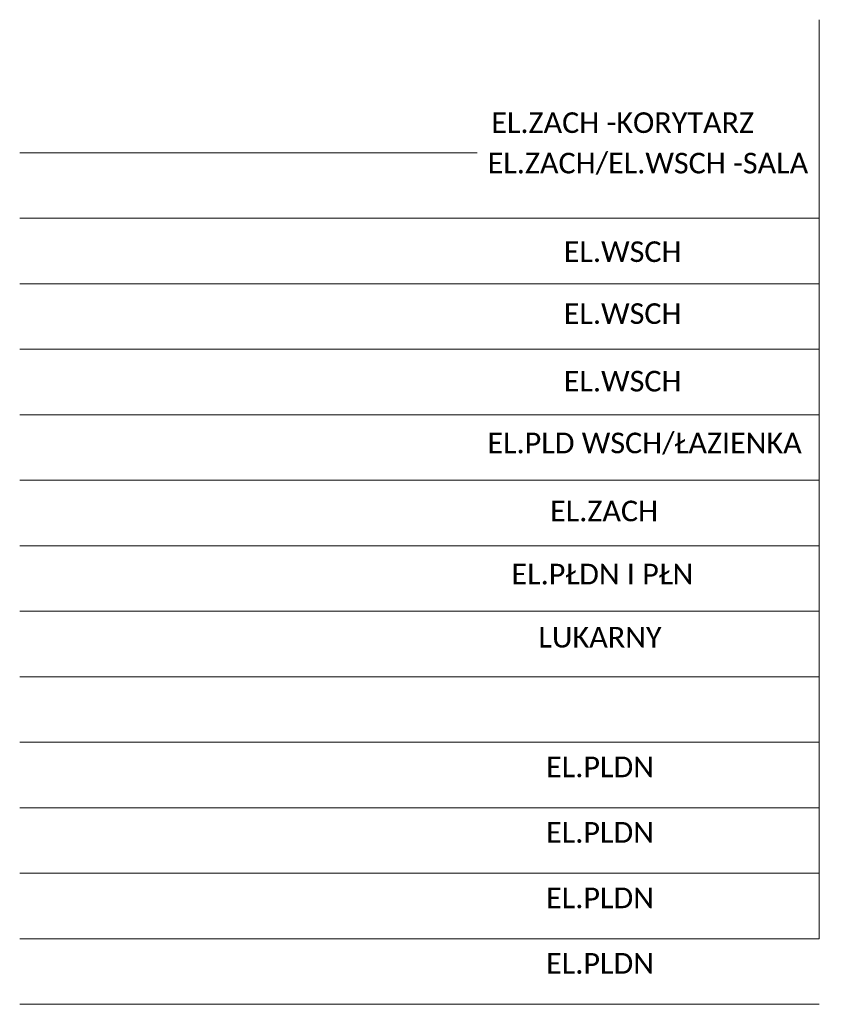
# Model space of a CAD drawing. Header units: millimetres. Extents: x -37273 to 136949, y -1495242345 to -598.
# Tile 38 of 38: x 136170 to 136949, y -106328 to -105372. Entities that reach past the tile are written whole.
import ezdxf

# ---------------------------------------------------------------- set-up
doc = ezdxf.new("R2010")
doc.units = ezdxf.units.MM
doc.layers.add('_Nr_pióra__1', color=7, linetype='Continuous', lineweight=13)
doc.styles.add('GENERATED_STYLE_2', font='calibri.ttf')

msp = doc.modelspace()

# ---------------------------------------------------------------- linework, layer by layer
at = {"color": 0, "lineweight": 13}
for p, q in [((136170.07, -105501.17), (136946.45, -105501.17)), ((136170.07, -105564.77), (136946.45, -105564.77)), ((136170.07, -105628.36), (136946.45, -105628.36)), ((136170.07, -105691.95), (136946.45, -105691.95)), ((136170.07, -105755.55), (136946.45, -105755.55)), ((136170.07, -105819.14), (136946.45, -105819.14)), ((136170.07, -105882.73), (136946.45, -105882.73)), ((136170.07, -105946.32), (136946.45, -105946.32)), ((136170.07, -106009.92), (136946.45, -106009.92)), ((136170.07, -106073.51), (136946.45, -106073.51)), ((136170.07, -106137.1), (136946.45, -106137.1)), ((136170.07, -106200.7), (136946.45, -106200.7)), ((136170.07, -106200.7), (136946.45, -106200.7)), ((136170.07, -106264.29), (136946.45, -106264.29)), ((136170.09, -106264.29), (136946.47, -106264.29)), ((136170.09, -106264.29), (136946.47, -106264.29)), ((136170.05, -106327.88), (136946.43, -106327.88)), ((136170.09, -106327.88), (136946.47, -106327.88))]:
    msp.add_line(p, q, dxfattribs=at)

# ---------------------------------------------------------------- texts
at = {"layer": '_Nr_pióra__1', "color": 0, "linetype": 'Continuous', "char_height": 20, "attachment_point": 2, "line_spacing_factor": 0.927823, "style": 'GENERATED_STYLE_2', "bg_fill": 2}
for s, insert in [('\\pxqc;\\A1;EL.ZACH -KORYTARZ', (136755.5, -105461.89)), ('\\pxqc;\\A1;EL.WSCH', (136755.5, -105587.16)), ('\\pxqc;\\A1;EL.WSCH', (136755.5, -105647.28)), ('\\pxqc;\\A1;EL.WSCH', (136755.5, -105712.87)), ('\\pxqc;\\A1;EL.PLD WSCH/ŁAZIENKA', (136776.77, -105772.89)), ('\\pxqc;\\A1;EL.ZACH', (136737.46, -105838.92)), ('\\A1;EL.PŁDN I PŁN', (136735.84, -105900.18)), ('\\A1;LUKARNY', (136733.53, -105961.46))]:
    msp.add_mtext(s, dxfattribs=dict(at, insert=insert))

# ---------------------------------------------------------------- next in the draw order: texts
for s, insert in [('\\pxqc;\\A1;EL.ZACH/EL.WSCH -SALA', (136780.07, -105501.17)), ('\\A1;EL.PLDN', (136733.53, -106087.39)), ('\\A1;EL.PLDN', (136733.53, -106150.98)), ('\\A1;EL.PLDN', (136733.53, -106214.57)), ('\\A1;EL.PLDN', (136733.55, -106278.16))]:
    msp.add_mtext(s, dxfattribs=dict(at, insert=insert))

# ---------------------------------------------------------------- next in the draw order: linework, layer by layer
at = {"color": 0, "lineweight": 13}
msp.add_line((136946.45, -105371.92), (136946.45, -106264.29), dxfattribs=at)

doc.saveas('drawing.dxf')
